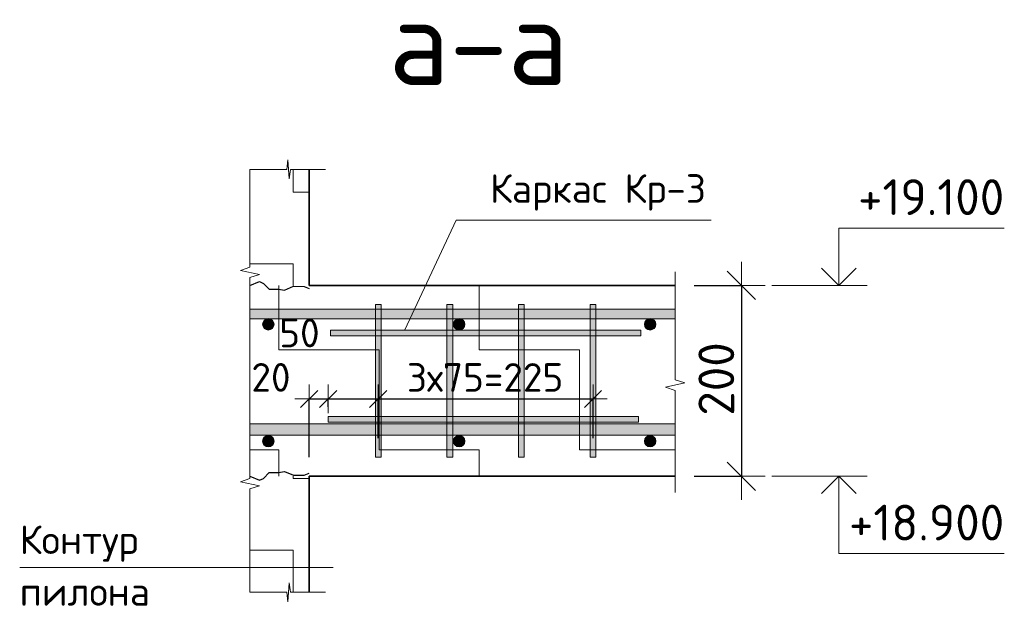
# Model space of a CAD drawing. Header units: metres. Extents: x -38 to 90, y -15 to 21.
# Tile 92 of 127: x 76.589 to 77.62, y 3.091 to 3.706. Entities that reach past the tile are written whole.
import ezdxf

# ---------------------------------------------------------------- set-up
doc = ezdxf.new("R2010")
doc.units = ezdxf.units.M
doc.header["$PDMODE"] = 65
doc.layers.add('XR$4$Размерная линия (1)', color=7, linetype='Continuous', lineweight=13)
doc.layers.add('XR$4$Размерная линия_ общее', color=7, linetype='Continuous', lineweight=13)
doc.styles.add('ARIAL', font='arial.ttf')
doc.styles.add('ISOCPEUR', font='txt')
doc.dimstyles.new('DIMSTYLE_18', dxfattribs={"dimtxt": 0.03, "dimasz": 0.03, "dimexe": 0, "dimexo": 0, "dimgap": 0.015, "dimtad": 2, "dimdec": 0, "dimlfac": 1000, "dimrnd": 5, "dimzin": 12, "dimdsep": 46, "dimtxsty": 'ISOCPEUR', "dimblk1": 'ALL_ML_STRICH', "dimblk2": 'ALL_ML_STRICH', "dimsah": 1, "dimcen": 0, "dimclrd": 7, "dimclre": 256, "dimclrt": 7, "dimadec": 0, "dimazin": 0, "dimtfac": 1, "dimtdec": 0, "dimtix": 1, "dimtmove": 2, "dimatfit": 3, "dimfxl": 0, "dimtvp": 1.2, "dimtzin": 0, "dimlwd": 0, "dimlwe": -3, "dimarcsym": 0})
doc.dimstyles.new('DIMSTYLE_19', dxfattribs={"dimtxt": 0.03, "dimasz": 0.03, "dimexe": 0, "dimexo": 0, "dimgap": 0.015, "dimtad": 2, "dimdec": 0, "dimlfac": 1000, "dimrnd": 5, "dimzin": 12, "dimdsep": 46, "dimtxsty": 'ISOCPEUR', "dimblk1": 'ALL_ML_STRICH', "dimblk2": 'ALL_ML_STRICH', "dimsah": 1, "dimcen": 0, "dimclrd": 7, "dimclre": 256, "dimclrt": 7, "dimadec": 0, "dimazin": 0, "dimtfac": 1, "dimtdec": 0, "dimtix": 1, "dimtmove": 2, "dimatfit": 3, "dimfxl": 0, "dimtzin": 0, "dimlwd": 0, "dimlwe": -3, "dimarcsym": 0})
doc.dimstyles.new('DIMSTYLE_29', dxfattribs={"dimtxt": 0.0375, "dimasz": 0.0495, "dimexe": 0, "dimexo": 0, "dimgap": 0.01875, "dimtad": 2, "dimdec": 0, "dimlfac": 1000, "dimrnd": 1, "dimzin": 12, "dimdsep": 46, "dimtxsty": 'ISOCPEUR', "dimblk1": 'ALL_ML_STRICH', "dimblk2": 'ALL_ML_STRICH', "dimsah": 1, "dimcen": 0, "dimclrd": 7, "dimclre": 256, "dimclrt": 7, "dimadec": 0, "dimazin": 0, "dimtfac": 1, "dimtdec": 0, "dimtix": 1, "dimtmove": 2, "dimatfit": 3, "dimfxl": 0, "dimtzin": 0, "dimlwd": 0, "dimlwe": -3, "dimarcsym": 0})
pattern_1 = [(0, (0.15, 0.15), (0.075, 0.075), [0.075, -0.075]), (90, (0.15, 0.15), (-0.075, 0.075), [0.075, -0.075])]

# ---------------------------------------------------------------- blocks, each defined once
blk = doc.blocks.new('ЭЛЕМЕНТ_УЗОРА_9')
at = {"color": 7, "linetype": 'Continuous', "lineweight": 13, "transparency": 33554687}
blk.add_line((76.8299, 3.5491), (76.8299, 3.5491), dxfattribs=at)
for points in [[(76.8299, 3.3276), (76.8299, 3.4359), (76.8399, 3.439), (76.8199, 3.4432), (76.8299, 3.4468), (76.8299, 3.5491)], [(76.8299, 3.106), (76.8299, 3.2144), (76.8399, 3.2175), (76.8199, 3.2217), (76.8299, 3.2252), (76.8299, 3.3276)]]:
    blk.add_lwpolyline(points, dxfattribs=at)
blk = doc.blocks.new('ЭЛЕМЕНТ_УЗОРА_10')
at = {"color": 7, "linetype": 'Continuous', "lineweight": 13, "transparency": 33554687}
blk.add_line((76.9089, 3.5491), (76.9089, 3.5491), dxfattribs=at)
blk.add_lwpolyline([(76.8299, 3.5491), (76.8685, 3.5491), (76.8696, 3.5591), (76.8711, 3.5391), (76.8724, 3.5491), (76.9089, 3.5491)], dxfattribs=at)
blk = doc.blocks.new('ЭЛЕМЕНТ_УЗОРА_11')
at = {"color": 7, "linetype": 'Continuous', "lineweight": 13, "transparency": 33554687}
blk.add_line((77.2754, 3.2106), (77.2754, 3.2106), dxfattribs=at)
blk.add_lwpolyline([(77.2754, 3.4416), (77.2754, 3.3286), (77.2854, 3.3254), (77.2654, 3.321), (77.2754, 3.3173), (77.2754, 3.2106)], dxfattribs=at)
blk = doc.blocks.new('ALL_ML_STRICH')
at = {"color": 0, "linetype": 'ByBlock', "lineweight": -2}
for p, q in [((0, -0.5), (0, 0.5)), ((-0.3, -0.3), (0.3, 0.3)), ((-1, 0), (0.5, 0))]:
    blk.add_line(p, q, dxfattribs=at)
blk = doc.blocks.new('*D285')
at = {"layer": 'DEFPOINTS', "color": 7, "linetype": 'Continuous', "lineweight": 13, "transparency": 33554687}
for p in [(77.2754, 3.4276), (77.3448, 3.4276), (77.2754, 3.2276)]:
    blk.add_point(p, dxfattribs=at)
at = {"layer": 'XR$4$Размерная линия_ общее', "color": 253, "linetype": 'Continuous', "lineweight": -2, "true_color": 0xa0a0a0, "transparency": 33554687}
for p, q in [((77.2954, 3.4276), (77.3448, 3.4276)), ((77.2954, 3.2276), (77.3448, 3.2276))]:
    blk.add_line(p, q, dxfattribs=at)
at = {"layer": 'XR$4$Размерная линия_ общее', "color": 7, "linetype": 'Continuous', "lineweight": -2, "transparency": 33554687}
blk.add_line((77.3448, 3.4276), (77.3448, 3.2276), dxfattribs=at)
at = {"layer": 'XR$4$Размерная линия_ общее', "color": 7, "linetype": 'Continuous', "lineweight": 13, "transparency": 33554687, "xscale": 0.04950000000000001, "yscale": 0.04950000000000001, "zscale": 0.04950000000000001}
for p, rotation in [((77.3448, 3.4276), 90), ((77.3448, 3.2276), 270)]:
    blk.add_blockref('ALL_ML_STRICH', p, dxfattribs=dict(at, rotation=rotation))
at = {"layer": 'XR$4$Размерная линия_ общее', "color": 7, "linetype": 'Continuous', "lineweight": 13, "transparency": 33554687, "insert": (77.3185, 3.3295), "char_height": 0.0375, "width": 0.1125, "attachment_point": 5, "rotation": 90, "style": 'ISOCPEUR'}
blk.add_mtext('\\A1;{200}', dxfattribs=at)
blk = doc.blocks.new('СЛОЖНЫЙ_ОБЪЕКТ_30')
at = {"linetype": 'Continuous', "lineweight": 13, "transparency": 33554687}
blk.add_hatch(color=7, dxfattribs=at).paths.add_polyline_path([(77.2754, 3.2706), (76.8299, 3.2706), (76.8299, 3.2826), (77.2754, 3.2826)], flags=16)
at = {"color": 7, "linetype": 'Continuous', "lineweight": 13, "transparency": 33554687}
blk.add_lwpolyline([(77.2754, 3.2706), (76.8299, 3.2706), (76.8299, 3.2826), (77.2754, 3.2826), (77.2754, 3.2706)], close=True, dxfattribs=at)
blk = doc.blocks.new('СЛОЖНЫЙ_ОБЪЕКТ_31')
at = {"linetype": 'Continuous', "lineweight": 13, "transparency": 33554687}
blk.add_hatch(color=7, dxfattribs=at).paths.add_polyline_path([(77.2754, 3.3926), (76.8299, 3.3926), (76.8299, 3.4026), (77.2754, 3.4026)], flags=16)
at = {"color": 7, "linetype": 'Continuous', "lineweight": 13, "transparency": 33554687}
blk.add_lwpolyline([(77.2754, 3.3926), (76.8299, 3.3926), (76.8299, 3.4026), (77.2754, 3.4026), (77.2754, 3.3926)], close=True, dxfattribs=at)
blk = doc.blocks.new('ЭЛЕМЕНТ_УЗОРА_12')
at = {"color": 7, "linetype": 'Continuous', "lineweight": 13, "transparency": 33554687}
blk.add_line((76.9089, 3.106), (76.9089, 3.106), dxfattribs=at)
blk.add_lwpolyline([(76.8299, 3.106), (76.8685, 3.106), (76.8696, 3.096), (76.8711, 3.116), (76.8724, 3.106), (76.9089, 3.106)], dxfattribs=at)
blk = doc.blocks.new('СЛОЖНЫЙ_ОБЪЕКТ_32')
at = {"linetype": 'Continuous', "lineweight": 13, "true_color": 0xababab, "transparency": 33554687}
blk.add_hatch(color=253, dxfattribs=at).paths.add_polyline_path([(76.9613, 3.2476), (76.9613, 3.4076), (76.9673, 3.4076), (76.9673, 3.2476)], flags=16)
at = {"color": 7, "linetype": 'Continuous', "lineweight": 13, "transparency": 33554687}
blk.add_lwpolyline([(76.9613, 3.2476), (76.9613, 3.4076), (76.9673, 3.4076), (76.9673, 3.2476), (76.9613, 3.2476)], close=True, dxfattribs=at)
blk = doc.blocks.new('СЛОЖНЫЙ_ОБЪЕКТ_33')
at = {"linetype": 'Continuous', "lineweight": 13, "true_color": 0xababab, "transparency": 33554687}
blk.add_hatch(color=253, dxfattribs=at).paths.add_polyline_path([(77.0363, 3.2476), (77.0363, 3.4076), (77.0423, 3.4076), (77.0423, 3.2476)], flags=16)
at = {"color": 7, "linetype": 'Continuous', "lineweight": 13, "transparency": 33554687}
blk.add_lwpolyline([(77.0363, 3.2476), (77.0363, 3.4076), (77.0423, 3.4076), (77.0423, 3.2476), (77.0363, 3.2476)], close=True, dxfattribs=at)
blk = doc.blocks.new('СЛОЖНЫЙ_ОБЪЕКТ_34')
at = {"linetype": 'Continuous', "lineweight": 13, "true_color": 0xababab, "transparency": 33554687}
blk.add_hatch(color=253, dxfattribs=at).paths.add_polyline_path([(77.1113, 3.2476), (77.1113, 3.4076), (77.1173, 3.4076), (77.1173, 3.2476)], flags=16)
at = {"color": 7, "linetype": 'Continuous', "lineweight": 13, "transparency": 33554687}
blk.add_lwpolyline([(77.1113, 3.2476), (77.1113, 3.4076), (77.1173, 3.4076), (77.1173, 3.2476), (77.1113, 3.2476)], close=True, dxfattribs=at)
blk = doc.blocks.new('СЛОЖНЫЙ_ОБЪЕКТ_35')
at = {"linetype": 'Continuous', "lineweight": 13, "true_color": 0xababab, "transparency": 33554687}
blk.add_hatch(color=253, dxfattribs=at).paths.add_polyline_path([(77.1863, 3.2476), (77.1863, 3.4076), (77.1923, 3.4076), (77.1923, 3.2476)], flags=16)
at = {"color": 7, "linetype": 'Continuous', "lineweight": 13, "transparency": 33554687}
blk.add_lwpolyline([(77.1863, 3.2476), (77.1863, 3.4076), (77.1923, 3.4076), (77.1923, 3.2476), (77.1863, 3.2476)], close=True, dxfattribs=at)
blk = doc.blocks.new('СЛОЖНЫЙ_ОБЪЕКТ_36')
at = {"linetype": 'Continuous', "lineweight": 13, "true_color": 0xababab, "transparency": 33554687}
blk.add_hatch(color=253, dxfattribs=at).paths.add_polyline_path([(77.2393, 3.3806), (76.9143, 3.3806), (76.9143, 3.3746), (77.2393, 3.3746)])
at = {"color": 7, "linetype": 'Continuous', "lineweight": 13, "transparency": 33554687}
blk.add_lwpolyline([(77.2393, 3.3806), (76.9143, 3.3806), (76.9143, 3.3746), (77.2393, 3.3746), (77.2393, 3.3806)], close=True, dxfattribs=at)
blk = doc.blocks.new('СЛОЖНЫЙ_ОБЪЕКТ_37')
at = {"linetype": 'Continuous', "lineweight": 13, "true_color": 0xababab, "transparency": 33554687}
blk.add_hatch(color=253, dxfattribs=at).paths.add_polyline_path([(77.2369, 3.2903), (76.9119, 3.2903), (76.9119, 3.2843), (77.2369, 3.2843)])
at = {"color": 7, "linetype": 'Continuous', "lineweight": 13, "transparency": 33554687}
blk.add_lwpolyline([(77.2369, 3.2903), (76.9119, 3.2903), (76.9119, 3.2843), (77.2369, 3.2843), (77.2369, 3.2903)], close=True, dxfattribs=at)
blk = doc.blocks.new('*D295')
at = {"layer": 'DEFPOINTS', "color": 7, "linetype": 'Continuous', "lineweight": 13, "transparency": 33554687}
for p in [(76.8919, 3.3086), (76.9119, 3.2803), (76.8919, 3.2276)]:
    blk.add_point(p, dxfattribs=at)
at = {"layer": 'XR$4$Размерная линия (1)', "color": 9, "linetype": 'Continuous', "lineweight": -2, "true_color": 0xc7c7c7, "transparency": 33554687}
for p, q in [((76.8919, 3.2476), (76.8919, 3.3086)), ((76.9119, 3.3003), (76.9119, 3.3086))]:
    blk.add_line(p, q, dxfattribs=at)
at = {"layer": 'XR$4$Размерная линия (1)', "color": 7, "linetype": 'Continuous', "lineweight": -2, "transparency": 33554687}
blk.add_line((76.8919, 3.3086), (76.9119, 3.3086), dxfattribs=at)
at = {"layer": 'XR$4$Размерная линия (1)', "color": 7, "linetype": 'Continuous', "lineweight": 13, "transparency": 33554687, "xscale": 0.03, "yscale": 0.03, "zscale": 0.03, "rotation": 180}
blk.add_blockref('ALL_ML_STRICH', (76.8919, 3.3086), dxfattribs=at)
at = {"layer": 'XR$4$Размерная линия (1)', "color": 7, "linetype": 'Continuous', "lineweight": 13, "transparency": 33554687, "xscale": 0.03, "yscale": 0.03, "zscale": 0.03}
blk.add_blockref('ALL_ML_STRICH', (76.9119, 3.3086), dxfattribs=at)
at = {"layer": 'XR$4$Размерная линия (1)', "color": 7, "linetype": 'Continuous', "lineweight": 13, "transparency": 33554687, "insert": (76.8519, 3.3312), "char_height": 0.03, "width": 0.06, "attachment_point": 5, "style": 'ISOCPEUR'}
blk.add_mtext('\\A1;{20}', dxfattribs=at)
blk = doc.blocks.new('*D296')
at = {"layer": 'DEFPOINTS', "color": 7, "linetype": 'Continuous', "lineweight": 13, "transparency": 33554687}
for p in [(76.9119, 3.3086), (76.9119, 3.2803), (76.9643, 3.2476)]:
    blk.add_point(p, dxfattribs=at)
at = {"layer": 'XR$4$Размерная линия (1)', "color": 9, "linetype": 'Continuous', "lineweight": -2, "true_color": 0xc7c7c7, "transparency": 33554687}
for p, q in [((76.9119, 3.3003), (76.9119, 3.3086)), ((76.9643, 3.2676), (76.9643, 3.3086))]:
    blk.add_line(p, q, dxfattribs=at)
at = {"layer": 'XR$4$Размерная линия (1)', "color": 7, "linetype": 'Continuous', "lineweight": -2, "transparency": 33554687}
blk.add_line((76.9119, 3.3086), (76.9643, 3.3086), dxfattribs=at)
at = {"layer": 'XR$4$Размерная линия (1)', "color": 7, "linetype": 'Continuous', "lineweight": 13, "transparency": 33554687, "xscale": 0.03, "yscale": 0.03, "zscale": 0.03, "rotation": 180}
blk.add_blockref('ALL_ML_STRICH', (76.9119, 3.3086), dxfattribs=at)
at = {"layer": 'XR$4$Размерная линия (1)', "color": 7, "linetype": 'Continuous', "lineweight": 13, "transparency": 33554687, "xscale": 0.03, "yscale": 0.03, "zscale": 0.03}
blk.add_blockref('ALL_ML_STRICH', (76.9643, 3.3086), dxfattribs=at)
at = {"layer": 'XR$4$Размерная линия (1)', "color": 7, "linetype": 'Continuous', "lineweight": 13, "transparency": 33554687, "insert": (76.8817, 3.3777), "char_height": 0.03, "width": 0.06, "attachment_point": 5, "style": 'ISOCPEUR'}
blk.add_mtext('\\A1;{50}', dxfattribs=at)
blk = doc.blocks.new('*D297')
at = {"layer": 'DEFPOINTS', "color": 7, "linetype": 'Continuous', "lineweight": 13, "transparency": 33554687}
for p in [(76.9643, 3.3086), (76.9643, 3.2476), (77.1893, 3.2476)]:
    blk.add_point(p, dxfattribs=at)
at = {"layer": 'XR$4$Размерная линия (1)', "color": 9, "linetype": 'Continuous', "lineweight": -2, "true_color": 0xc7c7c7, "transparency": 33554687}
for p, q in [((76.9643, 3.2676), (76.9643, 3.3086)), ((77.1893, 3.2676), (77.1893, 3.3086))]:
    blk.add_line(p, q, dxfattribs=at)
at = {"layer": 'XR$4$Размерная линия (1)', "color": 7, "linetype": 'Continuous', "lineweight": -2, "transparency": 33554687}
blk.add_line((76.9643, 3.3086), (77.1893, 3.3086), dxfattribs=at)
at = {"layer": 'XR$4$Размерная линия (1)', "color": 7, "linetype": 'Continuous', "lineweight": 13, "transparency": 33554687, "xscale": 0.03, "yscale": 0.03, "zscale": 0.03, "rotation": 180}
blk.add_blockref('ALL_ML_STRICH', (76.9643, 3.3086), dxfattribs=at)
at = {"layer": 'XR$4$Размерная линия (1)', "color": 7, "linetype": 'Continuous', "lineweight": 13, "transparency": 33554687, "xscale": 0.03, "yscale": 0.03, "zscale": 0.03}
blk.add_blockref('ALL_ML_STRICH', (77.1893, 3.3086), dxfattribs=at)
at = {"layer": 'XR$4$Размерная линия (1)', "color": 7, "linetype": 'Continuous', "lineweight": 13, "transparency": 33554687, "insert": (76.9943, 3.3461), "char_height": 0.03, "width": 0.0015, "attachment_point": 1, "line_spacing_factor": 0.60241, "style": 'ISOCPEUR'}
blk.add_mtext('3х75=225', dxfattribs=at)
blk = doc.blocks.new('СЛОЖНЫЙ_ОБЪЕКТ_38')
at = {"color": 7, "linetype": 'Continuous', "lineweight": 13, "transparency": 33554687}
blk.add_line((77.4767, 3.2276), (77.3767, 3.2276), dxfattribs=at)
at = {"color": 7, "linetype": 'Continuous', "lineweight": 35, "transparency": 33554687}
blk.add_lwpolyline([(77.4286, 3.2094), (77.4467, 3.2276), (77.4649, 3.2094)], dxfattribs=at)
at = {"color": 7, "linetype": 'Continuous', "lineweight": 13, "transparency": 33554687}
blk.add_lwpolyline([(77.4467, 3.2276), (77.4467, 3.1466), (77.6202, 3.1466)], dxfattribs=at)
blk = doc.blocks.new('СЛОЖНЫЙ_ОБЪЕКТ_39')
at = {"color": 7, "linetype": 'Continuous', "lineweight": 13, "transparency": 33554687}
blk.add_line((77.4767, 3.4276), (77.3767, 3.4276), dxfattribs=at)
blk.add_lwpolyline([(77.4467, 3.4276), (77.4467, 3.4876), (77.6202, 3.4876)], dxfattribs=at)
at = {"color": 7, "linetype": 'Continuous', "lineweight": 35, "transparency": 33554687}
blk.add_lwpolyline([(77.4286, 3.4457), (77.4467, 3.4276), (77.4649, 3.4457)], dxfattribs=at)

msp = doc.modelspace()

# ---------------------------------------------------------------- hatches: boundary and pattern name
at = {"linetype": 'Continuous', "lineweight": 13, "transparency": 33554687}
h = msp.add_hatch(dxfattribs=at)
h.set_pattern_fill('____', scale=0.075, style=0, pattern_type=2)
h.set_pattern_definition(pattern_1)
h.paths.add_polyline_path([(76.8919, 3.4276), (76.8919, 3.5491), (76.8299, 3.5491), (76.8299, 3.4276)], flags=0)
h = msp.add_hatch(dxfattribs=at)
h.set_pattern_fill('____', scale=0.105, style=0, pattern_type=2)
h.set_pattern_definition([(0, (0.21, 0.21), (0.105, 0.105), [0.105, -0.105]), (90, (0.21, 0.21), (-0.105, 0.105), [0.105, -0.105])])
h.paths.add_polyline_path([(76.8299, 3.4276), (76.8299, 3.2276), (77.2754, 3.2276), (77.2754, 3.4276)], flags=0)
for points in [[(76.8504, 3.3927), (76.8477, 3.3927), (76.8453, 3.3915), (76.8437, 3.3894), (76.8431, 3.3868), (76.8437, 3.3842), (76.8453, 3.3821), (76.8477, 3.381), (76.8504, 3.381), (76.8528, 3.3821), (76.8545, 3.3842), (76.8551, 3.3868), (76.8545, 3.3894), (76.8528, 3.3915)], [(77.0504, 3.3927), (77.0477, 3.3927), (77.0453, 3.3915), (77.0437, 3.3894), (77.0431, 3.3868), (77.0437, 3.3842), (77.0453, 3.3821), (77.0477, 3.381), (77.0504, 3.381), (77.0528, 3.3821), (77.0545, 3.3842), (77.0551, 3.3868), (77.0545, 3.3894), (77.0528, 3.3915)], [(77.2504, 3.3927), (77.2477, 3.3927), (77.2453, 3.3915), (77.2437, 3.3894), (77.2431, 3.3868), (77.2437, 3.3842), (77.2453, 3.3821), (77.2477, 3.381), (77.2504, 3.381), (77.2528, 3.3821), (77.2545, 3.3842), (77.2551, 3.3868), (77.2545, 3.3894), (77.2528, 3.3915)], [(76.8504, 3.2702), (76.8477, 3.2702), (76.8453, 3.269), (76.8437, 3.267), (76.8431, 3.2643), (76.8437, 3.2617), (76.8453, 3.2597), (76.8477, 3.2585), (76.8504, 3.2585), (76.8528, 3.2597), (76.8545, 3.2617), (76.8551, 3.2643), (76.8545, 3.267), (76.8528, 3.269)], [(77.0504, 3.2702), (77.0477, 3.2702), (77.0453, 3.269), (77.0437, 3.267), (77.0431, 3.2643), (77.0437, 3.2617), (77.0453, 3.2597), (77.0477, 3.2585), (77.0504, 3.2585), (77.0528, 3.2597), (77.0545, 3.2617), (77.0551, 3.2643), (77.0545, 3.267), (77.0528, 3.269)], [(77.2504, 3.2702), (77.2477, 3.2702), (77.2453, 3.269), (77.2437, 3.267), (77.2431, 3.2643), (77.2437, 3.2617), (77.2453, 3.2597), (77.2477, 3.2585), (77.2504, 3.2585), (77.2528, 3.2597), (77.2545, 3.2617), (77.2551, 3.2643), (77.2545, 3.267), (77.2528, 3.269)]]:
    msp.add_hatch(color=7, dxfattribs=at).paths.add_polyline_path(points)
h = msp.add_hatch(dxfattribs=at)
h.set_pattern_fill('____', scale=0.075, style=0, pattern_type=2)
h.set_pattern_definition(pattern_1)
h.paths.add_polyline_path([(76.8919, 3.2276), (76.8299, 3.2276), (76.8299, 3.106), (76.8919, 3.106)], flags=0)

# ---------------------------------------------------------------- linework, layer by layer
at = {"color": 7, "linetype": 'Continuous', "lineweight": 35, "transparency": 33554687}
for p, q in [((76.8919, 3.4276), (76.8919, 3.5491)), ((77.2754, 3.4276), (76.8919, 3.4276)), ((76.8919, 3.2276), (76.8919, 3.106)), ((76.8919, 3.2276), (77.2754, 3.2276))]:
    msp.add_line(p, q, dxfattribs=at)
at = {"color": 7, "linetype": 'Continuous', "lineweight": 13, "transparency": 33554687}
msp.add_line((76.5886, 3.132), (76.9169, 3.132), dxfattribs=at)
msp.add_lwpolyline([(77.3131, 3.4959), (77.0459, 3.4959), (76.9923, 3.3811)], dxfattribs=at)
at = {"color": 7, "linetype": 'Continuous', "lineweight": 25, "transparency": 33554687}
for points in [[(76.8299, 3.4276), (76.8399, 3.4316), (76.8442, 3.4297), (76.8499, 3.4236), (76.8599, 3.4236), (76.866, 3.4225), (76.8754, 3.4266), (76.8868, 3.4264), (76.8919, 3.4244)], [(76.8299, 3.2276), (76.8399, 3.2236), (76.8442, 3.2254), (76.8499, 3.2316), (76.8599, 3.2316), (76.866, 3.2327), (76.8754, 3.2286), (76.8868, 3.2287), (76.8919, 3.2307)]]:
    msp.add_lwpolyline(points, dxfattribs=at)
at = {"color": 7, "linetype": 'Continuous', "lineweight": 18, "transparency": 33554687}
for centre in [(76.8491, 3.3868), (77.0491, 3.3868), (77.2491, 3.3868), (76.8491, 3.2643), (77.0491, 3.2643), (77.2491, 3.2643)]:
    msp.add_circle(centre, 0.006, dxfattribs=at)

# ---------------------------------------------------------------- block references
at = {"color": 7, "linetype": 'Continuous', "lineweight": 13, "transparency": 33554687}
for name in ['ЭЛЕМЕНТ_УЗОРА_10', 'ЭЛЕМЕНТ_УЗОРА_9', 'ЭЛЕМЕНТ_УЗОРА_11', 'СЛОЖНЫЙ_ОБЪЕКТ_32', 'СЛОЖНЫЙ_ОБЪЕКТ_33', 'СЛОЖНЫЙ_ОБЪЕКТ_34', 'СЛОЖНЫЙ_ОБЪЕКТ_35', 'СЛОЖНЫЙ_ОБЪЕКТ_31', 'СЛОЖНЫЙ_ОБЪЕКТ_36', 'СЛОЖНЫЙ_ОБЪЕКТ_30', 'СЛОЖНЫЙ_ОБЪЕКТ_37', 'ЭЛЕМЕНТ_УЗОРА_12']:
    msp.add_blockref(name, (0, 0), dxfattribs=at)
at = {"color": 7, "linetype": 'Continuous', "lineweight": 35, "transparency": 33554687}
for name in ['СЛОЖНЫЙ_ОБЪЕКТ_39', 'СЛОЖНЫЙ_ОБЪЕКТ_38']:
    msp.add_blockref(name, (0, 0), dxfattribs=at)

# ---------------------------------------------------------------- texts
at = {"color": 7, "linetype": 'Continuous', "lineweight": 50, "transparency": 33554687, "insert": (77.0695, 3.6825), "char_height": 0.09, "width": 0.2484, "attachment_point": 5, "style": 'ISOCPEUR'}
msp.add_mtext('\\A1;{\\fISOCPEUR|i0|b0;\\H0.090000;\\W1.000000;\\C7;а-а}\\P', dxfattribs=at)
at = {"color": 7, "linetype": 'Continuous', "lineweight": 13, "transparency": 33554687, "style": 'ISOCPEUR'}
for s, insert, char_height, width, attachment_point in [('\\A1;{\\fISOCPEUR|i0|b0;\\H0.030000;\\W1.000000;\\C7;Каркас Кр-3}\\P', (77.1945, 3.525), 0.03, 0.25163, 5), ('\\A1;{\\fISOCPEUR|i0|b0;\\H0.037500;\\W1.000000;\\C7;+19.100}\\P', (77.6202, 3.5013), 0.0375, 0.170106, 9), ('\\A1;{\\fISOCPEUR|i0|b0;\\H0.037500;\\W1.000000;\\C7;+18.900}\\P', (77.6202, 3.1603), 0.0375, 0.178404, 9)]:
    msp.add_mtext(s, dxfattribs=dict(at, insert=insert, char_height=char_height, width=width, attachment_point=attachment_point))
at = {"color": 7, "linetype": 'Continuous', "lineweight": 13, "transparency": 33554687, "insert": (76.5886, 3.1761), "char_height": 0.03, "width": 0.15004, "attachment_point": 1, "line_spacing_factor": 1.084337, "style": 'ARIAL'}
msp.add_mtext('\\A1;{\\fISOCPEUR|i0|b0;\\H0.030000;\\W1.000000;\\C7;Контур}\\P{\\fISOCPEUR|i0|b0;\\H0.030000;\\W1.000000;\\C7;пилона}\\P', dxfattribs=at)

# ---------------------------------------------------------------- dimensions: what is measured, and where the dimension line sits
at = {"layer": 'XR$4$Размерная линия (1)', "color": 7, "linetype": 'Continuous', "lineweight": 13, "transparency": 33554687}
for base, p1, p2, picture, middle in [((76.9643, 3.3086), (76.9119, 3.3003), (76.9643, 3.2676), '*D296', (76.8817, 3.3777)), ((76.9119, 3.3086), (76.8919, 3.2476), (76.9119, 3.3003), '*D295', (76.8519, 3.3312))]:
    dim = msp.add_linear_dim(base=base, p1=p1, p2=p2, dimstyle='DIMSTYLE_18', override={"dimpost": '<>', "dimclrd": 7, "dimclre": 9, "dimclrt": 7, "dimlwd": 0, "dimlwe": 65533}, dxfattribs=at)
    dim.commit()
    dim.dimension.update_dxf_attribs({"geometry": picture, "text_midpoint": middle, "dimtype": 160})
dim = msp.add_linear_dim(base=(77.1893, 3.3086), p1=(76.9643, 3.2676), p2=(77.1893, 3.2676), text='3х75=225', dimstyle='DIMSTYLE_19', override={"dimpost": '<>', "dimclrd": 7, "dimclre": 9, "dimclrt": 7, "dimlwd": 0, "dimlwe": 65533}, dxfattribs=at)
dim.commit()
dim.dimension.update_dxf_attribs({"geometry": '*D297', "text_midpoint": (77.0768, 3.3236), "dimtype": 160})
at = {"layer": 'XR$4$Размерная линия_ общее', "color": 7, "linetype": 'Continuous', "lineweight": 13, "transparency": 33554687}
dim = msp.add_linear_dim(base=(77.3448, 3.2276), p1=(77.2954, 3.4276), p2=(77.2954, 3.2276), angle=270, dimstyle='DIMSTYLE_29', override={"dimpost": '<>', "dimclrd": 7, "dimclre": 253, "dimclrt": 7, "dimlwd": 0, "dimlwe": 65533}, dxfattribs=at)
dim.commit()
dim.dimension.update_dxf_attribs({"geometry": '*D285', "text_midpoint": (77.3185, 3.3295), "dimtype": 160})

doc.saveas('drawing.dxf')
